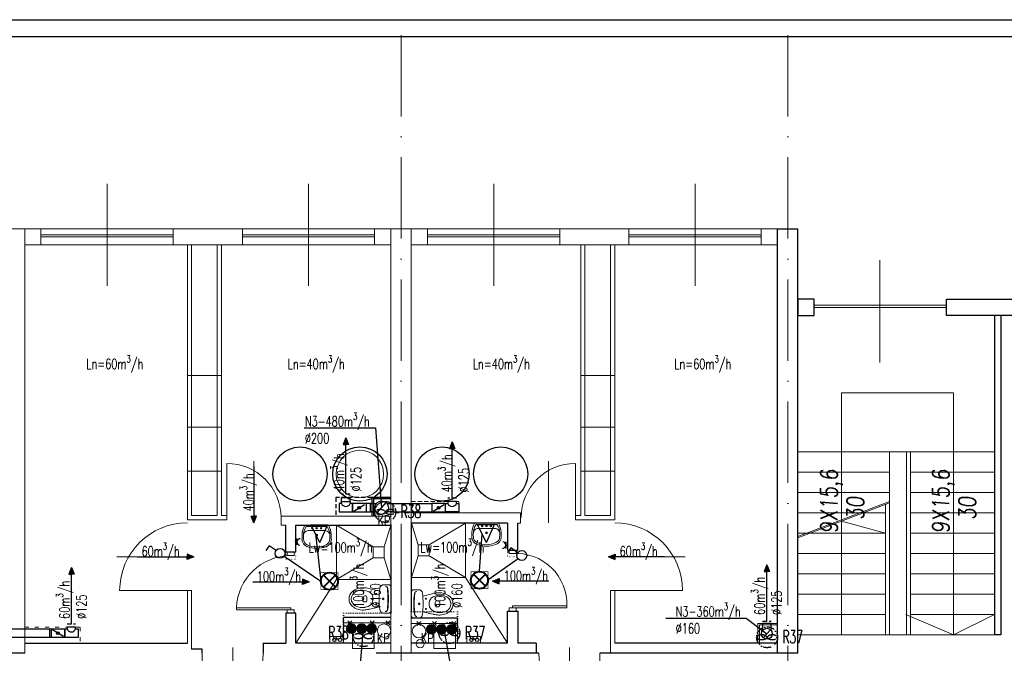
# Model space of a CAD drawing. Header units: millimetres. Extents: x -6513 to 30474, y -6915 to 65597.
# Tile 228 of 256: x 3530 to 4982, y 23280 to 24214. Entities that reach past the tile are written whole.
import ezdxf

# ---------------------------------------------------------------- set-up
doc = ezdxf.new("R2010")
doc.units = ezdxf.units.MM
for name, pattern in [('ACAD_ISO03W100', [30, 12, -18]), ('ACAD_ISO10W100', [18, 12, -3, 0, -3]), ('DASHED', [19.05, 12.7, -6.35]), ('DOT', [6.35, 0, -6.35])]:
    doc.linetypes.add(name, pattern=pattern)
doc.layers.get('0').update_dxf_attribs({"color": 8})
for name, color, linetype, lineweight in [('A_cienka', 8, 'Continuous', 5), ('A_linia przekroj', 8, 'Continuous', 25), ('A_osie', 8, 'ACAD_ISO10W100', 5), ('A_przerywana', 8, 'ACAD_ISO03W100', 5), ('A_widok', 8, 'Continuous', 13), ('CH-KS-WEWN-ISTN-PION-NR', 8, 'Continuous', 20), ('CH-KS-WEWN-PION', 8, 'Continuous', 20), ('CH-KS-WEWN-PION-NR', 8, 'Continuous', 25), ('CH-W-WEWN-INOX-PION', 8, 'Continuous', 20), ('CH-W-WEWN-INOX-PION-NR', 8, 'Continuous', 25), ('cieńkie', 8, 'Continuous', 9), ('DB-WM-nawiew-opis', 8, 'Continuous', 25), ('DB-WM-nawiew-opis-odnośnik', 8, 'Continuous', 30), ('DB-WM-wywiew-opis', 8, 'Continuous', 25), ('DB_WM_nawiew', 8, 'Continuous', 30), ('DB_WM_ścianka nowa', 8, 'Continuous', 25), ('E_gniazda wtykowe', 1, 'Continuous', 30), ('E_oświetlenie', 1, 'Continuous', 30), ('E_technologia', 1, 'ACAD_ISO10W100', 30), ('noew ściany archwig', 8, 'Continuous', 9), ('R-TABELKA', 8, 'Continuous', 25), ('snitarne archwig nowe', 8, 'Continuous', 9), ('Stolarka ARCHWIG', 8, 'Continuous', 5), ('widokowe ARCHWIG', 8, 'Continuous', 5), ('wyburzenia', 8, 'DOT', 20), ('Ściany ARCHWIG', 8, 'Continuous', 30)]:
    doc.layers.add(name, color=color, linetype=linetype, lineweight=lineweight)
doc.layers.add('A_obudowy', color=8, linetype='Continuous')
doc.layers.add('DB_WM_nawiew-opis', color=8, linetype='Continuous')
doc.styles.add('ROMANSS', font='romans.shx', dxfattribs={"width": 0.8, "oblique": 5})
doc.styles.add('SIMPLEXD', font='SIMPLEX.SHX', dxfattribs={"width": 0.6})
doc.styles.get("Standard").update_dxf_attribs({"font": 'txt.shx', "width": 0.9})

# ---------------------------------------------------------------- blocks, each defined once
blk = doc.blocks.new('drzwi schem')
at = {"color": 252, "ltscale": 10}
blk.add_line((0.5, -0.093), (0.5, 1.04), dxfattribs=at)
at = {"color": 252}
blk.add_line((0, 0), (0, 1), dxfattribs=at)
blk.add_arc((0, 0), 1, 0, 90, dxfattribs=at)
blk = doc.blocks.new('klop oli 2')
at = {"layer": 'snitarne archwig nowe', "color": 252}
for p, q in [((0, 17.2), (0, 0)), ((3.8, 20.9), (10.5, 20.9)), ((0, -17.2), (0, 0)), ((3.8, 0), (3.8, 1)), ((3.8, 0), (3.8, -1)), ((38.9, 4.5), (37, 4.5)), ((38.9, -4.5), (37, -4.5)), ((3.8, -20.9), (10.5, -20.9))]:
    blk.add_line(p, q, dxfattribs=at)
for centre, radius in [((11.5, 0), 1.27), ((11.5, 0), 1.27), ((21.6, 7.5), 0.706), ((21.6, -7.5), 0.706)]:
    blk.add_circle(centre, radius, dxfattribs=at)
for centre, radius, start, end in [((3.8, 17.2), 3.76, 90, 180), ((144.9, 0), 141.2, 173.7281, 180), ((144.9, 0), 140.5, 173.6694, 180), ((8.4, 15), 3.76, 90, 173.7281), ((9, 15.1), 3.76, 100.2428, 173.7859), ((10.5, 14.9), 6.02, 6.7931, 90), ((-114.7, 0), 132.1, 0, 6.7931), ((80, -215.2), 235.3, 101.5744, 105.544), ((44.8, -39.8), 56.5, 94.3794, 102.2907), ((41.4, -8), 24.5, 51.2869, 92.3028), ((144.9, 0), 141.2, 180, 186.2719), ((144.9, 0), 140.5, 180, 186.3306), ((-114.7, 0), 132.1, 353.2069, 0), ((43.3, 0), 16.9, 173.7581, 180), ((43.3, 0), 16.9, 180, 186.2419), ((37.3, 0.7), 10.9, 117.4027, 173.7581), ((43.1, -10.6), 23.5, 101.6195, 117.4027), ((63.6, 0), 28.2, 173.3508, 180), ((63.6, 0), 28.2, 180, 186.6492), ((37, 3.1), 1.41, 90, 173.3508), ((42.4, -7.4), 20.3, 60.8839, 101.6195), ((38.9, 1.7), 2.82, 36.8699, 90), ((36.6, 0), 5.65, 0, 36.8699), ((36.6, 0), 5.65, 323.1301, 0), ((46.6, 0), 11.8, 0, 60.8839), ((46.6, 0), 11.8, 299.1161, 0), ((46.6, 0), 15.1, 0, 47.5638), ((46.6, 0), 15.1, 312.4362, 0), ((80, 215.2), 235.3, 254.456, 258.4256), ((37.3, -0.7), 10.9, 186.2419, 242.5973), ((43.1, 10.6), 23.5, 242.5973, 258.3805), ((37, -3.1), 1.41, 186.6492, 270), ((42.4, 7.4), 20.3, 258.3805, 299.1161), ((38.9, -1.7), 2.82, 270, 323.1301), ((41.4, 8), 24.5, 267.6972, 308.7131), ((3.8, -17.2), 3.76, 180, 270), ((8.4, -15), 3.76, 186.2719, 270), ((9, -15.1), 3.76, 186.2141, 259.7572), ((10.5, -14.9), 6.02, 270, 353.2069), ((44.8, 39.8), 56.5, 257.7093, 265.6206)]:
    blk.add_arc(centre, radius, start, end, dxfattribs=at)
blk = doc.blocks.new('umywalka oli2')
at = {"layer": 'snitarne archwig nowe', "color": 252}
for p, q in [((0, 17.6), (0, 0)), ((2, 15.4), (2, 0)), ((20.9, 21.6), (13.7, 21.6)), ((0, 0), (0, -17.6)), ((2, 0), (2, -15.4)), ((7.9, 0), (7.9, 10.8)), ((7.9, -10.8), (7.9, 0)), ((13.7, -21.6), (20.9, -21.6))]:
    blk.add_line(p, q, dxfattribs=at)
for centre, radius in [((4.1, 0), 1.11), ((4.5, 6.6), 0.994), ((14.5, 0), 1.48), ((14.5, 0), 0.946), ((4.5, -6.6), 0.994)]:
    blk.add_circle(centre, radius, dxfattribs=at)
for centre, radius, start, end in [((15.6, -9.9), 31.5, 93.3155, 119.5931), ((14.2, -1.1), 20.5, 88.5847, 126.5008), ((15.3, 12), 7.48, 91.7023, 188.8292), ((17.3, -1.9), 21.5, 82.9063, 97.0937), ((20.4, 10.2), 9.2, 23.1986, 92.7468), ((20.2, 9.5), 12.2, 20.9395, 86.4287), ((-1.2, 0), 33.1, 360, 24.6987), ((-1.2, 0), 33.1, 335.3013, 0), ((-3.2, 0), 37.4, 360, 21.6896), ((-3.2, 0), 37.4, 338.3104, 0), ((15.3, -12), 7.48, 171.1708, 268.2977), ((20.4, -10.2), 9.2, 267.2532, 336.8014), ((20.2, -9.5), 12.2, 273.5713, 339.0605), ((15.6, 9.9), 31.5, 240.4069, 266.6845), ((14.2, 1.1), 20.5, 233.4992, 271.4153), ((17.3, 1.9), 21.5, 262.9063, 277.0937)]:
    blk.add_arc(centre, radius, start, end, dxfattribs=at)
blk = doc.blocks.new('A$C2355049C')
at = {"layer": 'DB-WM-nawiew-opis-odnośnik'}
h = blk.add_hatch(color=256, dxfattribs=at)
h.paths.add_polyline_path([(0, -9.8), (3.9, -9.8), (0, 0)])
h.paths.add_polyline_path([(0, 0), (-3.9, -9.8), (0, -9.8)])
at = {"layer": 'DB-WM-nawiew-opis-odnośnik', "flags": 128}
for points in [[(0, 0), (-3.9, -9.8), (0, -9.8)], [(0, -82.9), (0, 0)], [(0, 0), (3.9, -9.8), (0, -9.8)]]:
    blk.add_lwpolyline(points, dxfattribs=at)
blk = doc.blocks.new('raster')
at = {"layer": 'E_oświetlenie', "lineweight": 40}
for p, q in [((-21.2, 21.2), (21.2, -21.2)), ((21.2, 21.2), (-21.2, -21.2))]:
    blk.add_line(p, q, dxfattribs=at)
at = {"layer": 'E_oświetlenie', "const_width": 2}
blk.add_lwpolyline([(-30, -30), (30, -30), (30, 30), (-30, 30)], close=True, dxfattribs=at)
at = {"layer": 'E_oświetlenie', "lineweight": 40}
blk.add_circle((0, 0), 30, dxfattribs=at)
blk = doc.blocks.new('gw1')
at = {"layer": 'E_gniazda wtykowe'}
for p, q in [((99083.8, 55833.1), (99083.8, 55845.4)), ((99083.8, 55839.3), (99080.1, 55839.3))]:
    blk.add_line(p, q, dxfattribs=at)
blk.add_arc((99089.8, 55839), 6.04, 87.7958, 267.7958, dxfattribs=at)

msp = doc.modelspace()

# ---------------------------------------------------------------- hatches: boundary and pattern name
at = {"layer": 'CH-W-WEWN-INOX-PION'}
h = msp.add_hatch(color=256, dxfattribs=at)
h.paths.add_polyline_path([(4019.245, 23323.411, -0.41806339), (4026.516, 23316.235, -0.41806339), (4019.245, 23309.06)])
h.paths.add_polyline_path([(4019.245, 23309.06, -0.41037418), (4012.163, 23316.235, -0.41037418), (4019.245, 23323.411)])
h = msp.add_hatch(color=256, dxfattribs=at)
h.paths.add_polyline_path([(4034.245, 23323.411, -0.41806339), (4041.516, 23316.235, -0.41806339), (4034.245, 23309.06)])
h.paths.add_polyline_path([(4034.245, 23309.06, -0.41037418), (4027.163, 23316.235, -0.41037418), (4034.245, 23323.411)])
h = msp.add_hatch(color=256, dxfattribs=at)
h.paths.add_polyline_path([(4049.245, 23323.411, -0.41806339), (4056.516, 23316.235, -0.41806339), (4049.245, 23309.06)])
h.paths.add_polyline_path([(4049.245, 23309.06, -0.41037418), (4042.163, 23316.235, -0.41037418), (4049.245, 23323.411)])
h = msp.add_hatch(color=256, dxfattribs=at)
h.paths.add_polyline_path([(4137.176, 23322.62, 0.41806339), (4129.905, 23315.444, 0.41806339), (4137.176, 23308.269)])
h.paths.add_polyline_path([(4137.176, 23308.269, 0.41037418), (4144.258, 23315.444, 0.41037418), (4137.176, 23322.62)])
h = msp.add_hatch(color=256, dxfattribs=at)
h.paths.add_polyline_path([(4152.176, 23322.62, 0.41806339), (4144.905, 23315.444, 0.41806339), (4152.176, 23308.269)])
h.paths.add_polyline_path([(4152.176, 23308.269, 0.41037418), (4159.258, 23315.444, 0.41037418), (4152.176, 23322.62)])
h = msp.add_hatch(color=256, dxfattribs=at)
h.paths.add_polyline_path([(4167.176, 23322.62, 0.41806339), (4159.905, 23315.444, 0.41806339), (4167.176, 23308.269)])
h.paths.add_polyline_path([(4167.176, 23308.269, 0.41037418), (4174.258, 23315.444, 0.41037418), (4167.176, 23322.62)])
at = {"layer": 'DB_WM_nawiew'}
h = msp.add_hatch(color=256, dxfattribs=at)
edge = h.paths.add_edge_path()
edge.add_arc((4030.857, 23494.699), 2, 0, 360)
h = msp.add_hatch(color=256, dxfattribs=at)
edge = h.paths.add_edge_path()
edge.add_arc((4147.9, 23494.593), 2, 0, 360)
h = msp.add_hatch(color=256, dxfattribs=at)
edge = h.paths.add_edge_path()
edge.add_arc((3586.54, 23309.751), 2, 0, 360)
h = msp.add_hatch(color=256, dxfattribs=at)
edge = h.paths.add_edge_path()
edge.add_arc((3586.54, 23309.751), 2, 0, 360)

# ---------------------------------------------------------------- linework, layer by layer
at = {"layer": 'A_cienka', "ltscale": 10}
for p, q in [((3659.054, 23821.663), (3659.054, 23972.46)), ((3956.054, 23821.663), (3956.054, 23972.46)), ((4229.054, 23821.663), (4229.054, 23972.46)), ((4526.054, 23821.663), (4526.054, 23972.46)), ((4798.581, 23708.71), (4798.581, 23859.507))]:
    msp.add_line(p, q, dxfattribs=at)
at = {"layer": 'A_cienka'}
for p, q in [((-2776.446, 23906.062), (4647.554, 23906.062)), ((3756.554, 23897.062), (3561.554, 23897.062)), ((3756.554, 23894.062), (3561.554, 23894.062)), ((3858.554, 23897.062), (4053.554, 23897.062)), ((3858.554, 23894.062), (4053.554, 23894.062)), ((4326.554, 23897.062), (4131.554, 23897.062)), ((4326.554, 23894.062), (4131.554, 23894.062)), ((4428.554, 23897.062), (4623.554, 23897.062)), ((4428.554, 23894.062), (4623.554, 23894.062)), ((3537.554, 23882.062), (4077.554, 23882.062)), ((4107.554, 23882.062), (4647.554, 23882.062)), ((4896.554, 23793.109), (4701.554, 23793.109)), ((4896.554, 23790.109), (4701.554, 23790.109)), ((3777.554, 23689.657), (3827.554, 23689.657)), ((4407.554, 23689.657), (4357.554, 23689.657)), ((3777.554, 23613.576), (3827.554, 23613.576)), ((4407.554, 23613.576), (4357.554, 23613.576)), ((3777.554, 23548.766), (3827.554, 23548.766)), ((4407.554, 23548.766), (4357.554, 23548.766))]:
    msp.add_line(p, q, dxfattribs=at)
at = {"layer": 'A_linia przekroj'}
for p, q in [((4647.554, 23280.062), (4647.554, 23906.062)), ((4647.554, 23906.062), (4677.554, 23906.062)), ((4677.554, 23280.062), (4677.554, 23906.062)), ((4967.554, 23778.109), (4967.554, 23307.062)), ((4976.975, 23778.109), (4976.975, 23307.062)), ((4976.975, 23307.062), (4967.554, 23307.062)), ((3537.554, 23295.062), (3777.554, 23295.062)), ((3889.339, 23295.062), (3922.554, 23295.062)), ((3889.339, 23295.062), (3889.339, 23280.062)), ((4291.768, 23295.062), (4264.554, 23295.062)), ((4291.768, 23295.062), (4291.768, 23280.062)), ((4647.554, 23295.062), (4407.554, 23295.062)), ((3537.554, 23280.062), (3245.768, 23280.062)), ((3799.339, 23286.062), (3783.554, 23286.062)), ((3799.339, 23280.062), (3799.339, 23286.062)), ((4295.768, 23280.062), (4055.554, 23280.062)), ((4677.554, 23280.062), (4385.768, 23280.062))]:
    msp.add_line(p, q, dxfattribs=at)
for points in [[(4677.554, 23778.109), (4701.554, 23778.109), (4701.554, 23802.109), (4677.554, 23802.109)], [(4896.554, 23802.109), (4998.554, 23802.109), (4998.554, 23778.109), (4896.554, 23778.109)]]:
    msp.add_lwpolyline(points, close=True, dxfattribs=at)
at = {"layer": 'A_obudowy', "linetype": 'DASHED', "ltscale": 0.5}
msp.add_line((4049.357, 23509.698), (3996.157, 23509.698), dxfattribs=at)
at = {"layer": 'A_obudowy', "linetype": 'ByBlock'}
for p, q in [((4077.554, 23509.698), (4049.357, 23509.698)), ((4049.357, 23509.698), (4049.357, 23482.062)), ((4077.554, 23507.698), (4051.857, 23507.698)), ((4051.857, 23507.698), (4051.857, 23482.062))]:
    msp.add_line(p, q, dxfattribs=at)
at = {"layer": 'A_obudowy', "linetype": 'DASHED', "ltscale": 0.5}
msp.add_lwpolyline([(3996.157, 23509.698), (3996.157, 23482.062)], dxfattribs=at)
at = {"layer": 'A_osie', "ltscale": 10}
for p, q in [((4092.744, 22450.619), (4092.744, 24202.678)), ((4662.744, 22450.619), (4662.744, 24202.678)), ((4662.744, 22450.619), (4662.744, 24202.678)), ((4662.744, 22450.619), (4662.744, 24202.678))]:
    msp.add_line(p, q, dxfattribs=at)
at = {"layer": 'A_osie', "color": 252, "ltscale": 10}
msp.add_line((4092.744, 22450.619), (4092.744, 23994.641), dxfattribs=at)
at = {"layer": 'A_przerywana', "linetype": 'DASHED', "ltscale": 0.5}
for p, q in [((4107.554, 23503.699), (4177.768, 23503.699)), ((4177.768, 23503.699), (4177.768, 23487.062))]:
    msp.add_line(p, q, dxfattribs=at)
at = {"layer": 'A_przerywana', "ltscale": 0.5}
for p, q in [((4239.707, 23487.062), (4077.554, 23487.062)), ((3537.554, 23318.751), (3619.195, 23318.751)), ((3619.195, 23318.751), (3619.195, 23295.18))]:
    msp.add_line(p, q, dxfattribs=at)
at = {"layer": 'A_przerywana', "linetype": 'ByBlock'}
for p, q in [((4647.554, 23323.905), (4618.368, 23323.905)), ((4618.368, 23323.905), (4618.368, 23295.062)), ((4647.554, 23321.905), (4620.868, 23321.905)), ((4620.868, 23321.905), (4620.868, 23295.062))]:
    msp.add_line(p, q, dxfattribs=at)
at = {"layer": 'A_widok', "ltscale": 5}
for p, q in [((3507.554, 23906.062), (3537.554, 23906.062)), ((3537.554, 23906.062), (3537.554, 23280.062)), ((4077.554, 23906.062), (4077.554, 23280.062)), ((4077.554, 23906.062), (4107.554, 23906.062)), ((4107.554, 23906.062), (4107.554, 23280.062)), ((3777.554, 23882.062), (3777.554, 23477.062)), ((3783.554, 23882.062), (3783.554, 23483.062)), ((3821.554, 23882.062), (3821.554, 23483.062)), ((3827.554, 23882.062), (3827.554, 23483.062)), ((4357.554, 23882.062), (4357.554, 23483.062)), ((4363.554, 23882.062), (4363.554, 23483.062)), ((4401.554, 23882.062), (4401.554, 23483.062)), ((4407.554, 23882.062), (4407.554, 23477.062)), ((4833.975, 23577.062), (4677.554, 23577.062)), ((4812.719, 23577.062), (4812.719, 23307.062)), ((4833.975, 23577.062), (4967.554, 23577.062)), ((4837.81, 23577.062), (4837.81, 23307.062)), ((4843.81, 23577.062), (4843.81, 23307.062)), ((4732.277, 23547.062), (4677.554, 23547.062)), ((4812.719, 23547.062), (4732.277, 23547.062)), ((4843.81, 23547.062), (4918.252, 23547.062)), ((4918.252, 23547.062), (4967.554, 23547.062)), ((4812.719, 23517.062), (4677.554, 23517.062)), ((4843.81, 23517.062), (4967.554, 23517.062)), ((4677.554, 23452.372), (4812.719, 23503.919)), ((4677.554, 23450.231), (4812.719, 23501.779)), ((4806.719, 23499.491), (4806.719, 23307.062)), ((3777.554, 23477.062), (3835.46, 23477.062)), ((3783.554, 23483.062), (3821.554, 23483.062)), ((3827.554, 23483.062), (3835.46, 23483.062)), ((3835.46, 23477.062), (3835.46, 23483.062)), ((3915.46, 23482.062), (4077.554, 23482.062)), ((3915.46, 23469.062), (3915.46, 23482.062)), ((4268.647, 23487.062), (4107.554, 23487.062)), ((4268.647, 23472.062), (4268.647, 23487.062)), ((4357.554, 23483.062), (4349.647, 23483.062)), ((4349.647, 23477.062), (4349.647, 23483.062)), ((4407.554, 23477.062), (4349.647, 23477.062)), ((4401.554, 23483.062), (4363.554, 23483.062)), ((4806.719, 23487.062), (4677.554, 23487.062)), ((4843.81, 23487.062), (4967.554, 23487.062)), ((3915.46, 23469.062), (3922.554, 23469.062)), ((4268.647, 23472.062), (4264.554, 23472.062)), ((4806.719, 23457.062), (4677.554, 23457.062)), ((4843.81, 23457.062), (4967.554, 23457.062)), ((4806.719, 23427.062), (4677.554, 23427.062)), ((4843.81, 23427.062), (4967.554, 23427.062)), ((4806.719, 23397.062), (4677.554, 23397.062)), ((4843.81, 23397.062), (4967.554, 23397.062)), ((3777.554, 23295.062), (3777.554, 23372.478)), ((3777.554, 23372.478), (3783.554, 23372.478)), ((3783.554, 23286.062), (3783.554, 23372.478)), ((4401.554, 23280.062), (4401.554, 23372.478)), ((4401.554, 23372.478), (4407.554, 23372.478)), ((4407.554, 23295.062), (4407.554, 23372.478)), ((4806.719, 23367.062), (4677.554, 23367.062)), ((4843.81, 23367.062), (4967.554, 23367.062)), ((4806.719, 23337.062), (4677.554, 23337.062)), ((4843.81, 23337.062), (4967.554, 23337.062)), ((4906.975, 23307.062), (4967.554, 23337.062)), ((4806.719, 23307.062), (4677.554, 23307.062)), ((4806.719, 23307.062), (4843.81, 23307.062)), ((4833.975, 23307.062), (4812.719, 23307.062)), ((4833.975, 23307.062), (4837.81, 23307.062)), ((4843.81, 23307.062), (4967.554, 23307.062))]:
    msp.add_line(p, q, dxfattribs=at)
at = {"layer": 'A_widok'}
for p, q in [((4742.136, 23474.861), (4742.136, 23663.96)), ((4742.136, 23663.96), (4906.975, 23663.96)), ((4906.975, 23663.96), (4906.975, 23577.062)), ((4742.136, 23474.861), (4742.136, 23307.062)), ((4742.136, 23474.861), (4806.719, 23457.062))]:
    msp.add_line(p, q, dxfattribs=at)
at = {"layer": 'A_widok', "ltscale": 5}
for points in [[(3537.554, 23882.062), (3561.554, 23882.062), (3561.554, 23906.062), (3537.554, 23906.062)], [(3756.554, 23906.062), (3858.554, 23906.062), (3858.554, 23882.062), (3756.554, 23882.062)], [(4077.554, 23882.062), (4053.554, 23882.062), (4053.554, 23906.062), (4077.554, 23906.062)], [(4107.554, 23882.062), (4131.554, 23882.062), (4131.554, 23906.062), (4107.554, 23906.062)], [(4326.554, 23906.062), (4428.554, 23906.062), (4428.554, 23882.062), (4326.554, 23882.062)], [(4647.554, 23882.062), (4623.554, 23882.062), (4623.554, 23906.062), (4647.554, 23906.062)]]:
    msp.add_lwpolyline(points, close=True, dxfattribs=at)
msp.add_lwpolyline([(4906.975, 23577.062), (4906.975, 23307.062), (4836.975, 23337.062)], dxfattribs=at)
at = {"layer": 'CH-KS-WEWN-ISTN-PION-NR', "extrusion": (-1.29885e-05, -7.54363e-06, 1)}
msp.add_circle((4031.782, 23544.401, -0.23), 35, dxfattribs=at)
at = {"layer": 'CH-KS-WEWN-PION', "extrusion": (-1.29885e-05, 7.54363e-06, 1)}
for centre in [(4067.483, 23313.475, 0.123), (4118.938, 23312.683, 0.122)]:
    msp.add_circle(centre, 9.967, dxfattribs=at)
at = {"layer": 'CH-KS-WEWN-PION-NR', "extrusion": (-1.29885e-05, -7.54363e-06, 1)}
for centre in [(4031.782, 23544.401, -0.23), (4152.974, 23544.401, -0.232)]:
    msp.add_circle(centre, 40, dxfattribs=at)
at = {"layer": 'CH-W-WEWN-INOX-PION'}
for centre in [(4019.34, 23316.235), (4034.34, 23316.235), (4049.34, 23316.235), (4137.082, 23315.444), (4152.082, 23315.444), (4167.082, 23315.444)]:
    msp.add_circle(centre, 7.176, dxfattribs=at)
at = {"layer": 'CH-W-WEWN-INOX-PION-NR', "ltscale": 10, "extrusion": (-1.29885e-05, -7.54363e-06, 1)}
for centre in [(3943.563, 23544.401, -0.229), (4239.262, 23544.401, -0.233)]:
    msp.add_circle(centre, 40, dxfattribs=at)
at = {"layer": 'cieńkie'}
for p, q in [((4020.777, 23318.062), (4052.777, 23318.062)), ((4020.777, 23287.062), (4020.777, 23318.062)), ((4023.277, 23318.062), (4050.277, 23318.062)), ((4052.777, 23318.062), (4052.777, 23287.062)), ((4140.777, 23318.062), (4172.777, 23318.062)), ((4140.777, 23287.062), (4140.777, 23318.062)), ((4143.277, 23318.062), (4170.277, 23318.062)), ((4172.777, 23318.062), (4172.777, 23287.062)), ((4052.777, 23287.062), (4052.777, 23301.062)), ((4172.777, 23287.062), (4172.777, 23301.062)), ((4020.777, 23287.062), (4034.777, 23287.062)), ((4052.777, 23287.062), (4020.777, 23287.062)), ((4029.777, 23287.062), (4043.777, 23287.062)), ((4140.777, 23287.062), (4154.777, 23287.062)), ((4172.777, 23287.062), (4140.777, 23287.062)), ((4149.777, 23287.062), (4163.777, 23287.062))]:
    msp.add_line(p, q, dxfattribs=at)
msp.add_circle((4120.713, 23294.248), 6, dxfattribs=at)
at = {"layer": 'DB-WM-nawiew-opis'}
for points in [[(3949.389, 23612.364), (4054.705, 23612.364), (4063.857, 23494.699)], [(4482.917, 23331.899), (4601.316, 23331.899), (4631.868, 23308.905)]]:
    msp.add_lwpolyline(points, dxfattribs=at)
at = {"layer": 'DB-WM-wywiew-opis'}
for points in [[(3919.333, 23241.249), (4030.935, 23241.249), (4036.667, 23310.508)], [(4279.453, 23241.249), (4169.207, 23241.249), (4156.978, 23310.541)]]:
    msp.add_lwpolyline(points, dxfattribs=at)
at = {"layer": 'DB_WM_nawiew', "linetype": 'DASHED', "ltscale": 0.5}
for points in [[(4017.257, 23514.628), (4004.757, 23514.628)], [(4174.168, 23508.699), (4161.668, 23508.699)], [(3600.14, 23323.607), (3612.64, 23323.607)], [(3600.14, 23323.607), (3612.64, 23323.607)], [(4625.597, 23327.436), (4638.097, 23327.436)]]:
    msp.add_lwpolyline(points, dxfattribs=at)
at = {"layer": 'DB_WM_nawiew'}
for points in [[(4004.757, 23503.699), (4004.757, 23509.698)], [(4004.757, 23509.698), (4017.257, 23509.698)], [(4017.257, 23503.699), (4017.257, 23509.698)], [(4001.157, 23488.449), (4020.857, 23488.449), (4020.857, 23500.949), (4017.257, 23500.949)], [(4004.757, 23500.949), (4001.157, 23500.949), (4001.157, 23488.449)], [(4004.757, 23500.949), (4004.757, 23503.699), (4017.257, 23503.699), (4017.257, 23500.949)], [(4040.857, 23500.949), (4020.857, 23500.949), (4020.857, 23488.449), (4040.857, 23488.449)], [(4022.628, 23489.556), (4038.749, 23499.631)], [(4050.857, 23500.949), (4040.857, 23500.949), (4040.857, 23488.449), (4050.857, 23488.449)], [(4056.05, 23488.449), (4047.357, 23488.449), (4047.357, 23500.949), (4056.05, 23500.949)], [(4057.219, 23487.219), (4070.495, 23502.178)], [(4071.663, 23500.949), (4080.357, 23500.949), (4080.357, 23488.449), (4071.663, 23488.449)], [(4076.857, 23500.949), (4138.068, 23500.949)], [(4158.068, 23500.949), (4138.068, 23500.949), (4138.068, 23488.449), (4158.068, 23488.449)], [(4139.839, 23489.556), (4155.96, 23499.631)], [(4177.768, 23488.449), (4158.068, 23488.449), (4158.068, 23500.949), (4161.668, 23500.949)], [(4174.168, 23500.949), (4174.168, 23503.699), (4161.668, 23503.699), (4161.668, 23500.949)], [(4174.168, 23500.949), (4177.768, 23500.949), (4177.768, 23488.449)], [(4076.857, 23488.449), (4138.068, 23488.449)], [(3612.64, 23316.001), (3612.64, 23318.751), (3600.14, 23318.751), (3600.14, 23316.001)], [(3612.64, 23316.001), (3612.64, 23318.751), (3600.14, 23318.751), (3600.14, 23316.001)], [(4638.118, 23313.899), (4638.118, 23323.905), (4625.618, 23323.905), (4625.618, 23313.899)], [(3502.774, 23316.001), (3574.04, 23316.001), (3574.04, 23303.501), (3502.773, 23303.501)], [(3564.365, 23316.001), (3574.04, 23316.001), (3574.04, 23303.501), (3564.365, 23303.501)], [(3566.54, 23316.001), (3576.54, 23316.001), (3576.54, 23303.501), (3566.54, 23303.501)], [(3566.54, 23316.001), (3576.54, 23316.001), (3576.54, 23303.501), (3566.54, 23303.501)], [(3576.54, 23316.001), (3596.54, 23316.001), (3596.54, 23303.501), (3568.534, 23303.501)], [(3576.54, 23316.001), (3596.54, 23316.001), (3596.54, 23303.501), (3568.534, 23303.501)], [(3594.769, 23304.608), (3578.648, 23314.683)], [(3594.769, 23304.608), (3578.648, 23314.683)], [(3616.24, 23303.501), (3596.54, 23303.501), (3596.54, 23316.001), (3600.14, 23316.001)], [(3616.24, 23303.501), (3596.54, 23303.501), (3596.54, 23316.001), (3600.14, 23316.001)], [(3612.64, 23316.001), (3616.24, 23316.001), (3616.24, 23303.501)], [(3612.64, 23316.001), (3616.24, 23316.001), (3616.24, 23303.501)], [(4626.558, 23302.922), (4637.179, 23314.889)]]:
    msp.add_lwpolyline(points, dxfattribs=at)
for centre in [(4030.857, 23494.699), (4147.9, 23494.593), (3586.54, 23309.751), (3586.54, 23309.751)]:
    msp.add_circle(centre, 2, dxfattribs=at)
at = {"layer": 'DB_WM_nawiew', "color": 1}
for centre, radius in [((4063.857, 23494.699), 10), ((4631.868, 23308.905), 8)]:
    msp.add_circle(centre, radius, dxfattribs=at)
at = {"layer": 'DB_WM_nawiew'}
for centre in [(4011.007, 23503.179), (4167.918, 23503.179), (3606.39, 23318.231), (3606.39, 23318.231)]:
    msp.add_arc(centre, 6.636, 199.636833, 340.363167, dxfattribs=at)
at = {"layer": 'DB_WM_ścianka nowa'}
for points in [[(4077.554, 23332.98), (4007.554, 23332.98)], [(4007.554, 23324.905), (4007.554, 23332.98)], [(4175.468, 23332.057), (4107.554, 23332.057)], [(4175.468, 23323.905), (4175.468, 23332.057)], [(4013.872, 23327.9), (4019.773, 23321.911)], [(4019.773, 23327.9), (4013.872, 23321.911)], [(4052.957, 23327.9), (4047.055, 23321.911)], [(4047.055, 23327.9), (4052.957, 23321.911)], [(4076.142, 23327.9), (4070.24, 23321.911)], [(4070.24, 23327.9), (4076.142, 23321.911)], [(4121.486, 23326.9), (4115.584, 23320.911)], [(4115.584, 23326.9), (4121.486, 23320.911)], [(4144.671, 23326.9), (4138.769, 23320.911)], [(4138.769, 23326.9), (4144.671, 23320.911)], [(4167.516, 23326.9), (4173.418, 23320.911)], [(4173.418, 23326.9), (4167.516, 23320.911)]]:
    msp.add_lwpolyline(points, dxfattribs=at)
at = {"layer": 'E_oświetlenie'}
for p, q in [((3972.883, 23443.268), (3959.343, 23469.321)), ((3984.126, 23468.966), (3959.343, 23469.321)), ((3972.883, 23443.268), (3984.126, 23468.966)), ((4218.608, 23443.383), (4205.067, 23469.435)), ((4229.851, 23469.08), (4205.067, 23469.435)), ((4218.608, 23443.383), (4229.851, 23469.08)), ((3966.113, 23456.295), (3974.204, 23386.407)), ((4208.051, 23400.552), (4211.837, 23456.409)), ((3897.895, 23438.634), (3893.194, 23431.857)), ((3908.187, 23431.493), (3897.895, 23438.634)), ((4254.216, 23435.559), (4249.515, 23428.783)), ((4264.508, 23428.419), (4254.216, 23435.559)), ((3920.294, 23423.514), (3974.204, 23386.407)), ((4265.383, 23419.113), (4220.651, 23387.952))]:
    msp.add_line(p, q, dxfattribs=at)
at = {"layer": 'E_oświetlenie', "const_width": 1.05}
for points in [[(3959.343, 23469.321), (3972.883, 23443.268), (3984.126, 23468.966)], [(4205.067, 23469.435), (4218.608, 23443.383), (4229.851, 23469.08)]]:
    msp.add_lwpolyline(points, close=True, dxfattribs=at)
at = {"layer": 'E_oświetlenie'}
for centre in [(3914.146, 23427.36), (4270.467, 23424.285)]:
    msp.add_circle(centre, 7.252, dxfattribs=at)
at = {"layer": 'E_technologia'}
for p, q in [((4068.017, 23489.88), (4070.422, 23487.101)), ((4070.422, 23489.88), (4068.017, 23487.101)), ((4035.695, 23306.682), (4038.099, 23303.903)), ((4038.099, 23306.682), (4035.695, 23303.903)), ((4162.561, 23311.377), (4164.966, 23308.597)), ((4164.966, 23311.377), (4162.561, 23308.597)), ((4631.013, 23305.119), (4633.417, 23302.34)), ((4633.417, 23305.119), (4631.013, 23302.34))]:
    msp.add_line(p, q, dxfattribs=at)
for centre in [(4069.22, 23488.49), (4036.897, 23305.292), (4163.763, 23309.987), (4632.215, 23303.729)]:
    msp.add_circle(centre, 15.427, dxfattribs=at)
for centre, start_param, end_param in [((4061.593, 23488.49), 3.54986568, 9.01650493), ((4076.847, 23488.49), 0.40827303, 5.87491228), ((4029.27, 23305.292), 3.54986568, 9.01650493), ((4044.524, 23305.292), 0.40827303, 5.87491228), ((4156.136, 23309.987), 3.54986568, 9.01650493), ((4171.39, 23309.987), 0.40827303, 5.87491228), ((4624.588, 23303.729), 3.54986568, 9.01650493), ((4639.842, 23303.729), 0.40827303, 5.87491228)]:
    msp.add_ellipse(centre, major_axis=(-7, 0), ratio=0.5, start_param=start_param, end_param=end_param, dxfattribs=at)
at = {"layer": 'noew ściany archwig'}
for p, q in [((4007.554, 23324.905), (4077.554, 23324.905)), ((4007.554, 23295.062), (4007.554, 23324.905)), ((4175.554, 23323.905), (4107.554, 23323.905)), ((4175.554, 23295.062), (4175.554, 23323.905))]:
    msp.add_line(p, q, dxfattribs=at)
at = {"layer": 'R-TABELKA'}
for p, q in [((-3136.084, 24214.217), (8327.828, 24214.217)), ((-3011.084, 24189.217), (8302.828, 24189.217))]:
    msp.add_line(p, q, dxfattribs=at)
at = {"layer": 'snitarne archwig nowe'}
for p, q in [((4187.71, 23391.905), (4249.554, 23295.062)), ((3997.397, 23388.905), (3937.554, 23295.062))]:
    msp.add_line(p, q, dxfattribs=at)
for points in [[(3997.397, 23469.062), (3997.397, 23388.905), (4077.554, 23388.905)], [(4051.397, 23436.905), (3997.397, 23468.905)], [(4067.397, 23436.905), (4077.397, 23468.905)], [(4107.554, 23391.905), (4187.71, 23391.905), (4187.71, 23472.062)], [(4117.71, 23439.905), (4107.71, 23471.905)], [(4133.71, 23439.905), (4187.71, 23471.905)], [(4051.397, 23420.905), (3997.397, 23388.905)], [(4067.397, 23420.905), (4077.397, 23388.905)], [(4117.71, 23423.905), (4107.71, 23391.905)], [(4133.71, 23423.905), (4187.71, 23391.905)]]:
    msp.add_lwpolyline(points, dxfattribs=at)
for points in [[(4067.397, 23436.905), (4051.397, 23436.905), (4051.397, 23420.905), (4067.397, 23420.905)], [(4117.71, 23423.905), (4133.71, 23423.905), (4133.71, 23439.905), (4117.71, 23439.905)]]:
    msp.add_lwpolyline(points, close=True, dxfattribs=at)
at = {"layer": 'Stolarka ARCHWIG'}
for p, q in [((3849.743, 23344.062), (3849.743, 23347.062)), ((3849.743, 23347.062), (3929.743, 23347.062)), ((3849.743, 23347.062), (3849.743, 23344.062)), ((3929.743, 23347.062), (3929.743, 23344.062)), ((4337.054, 23350.062), (4257.054, 23350.062)), ((4257.054, 23350.062), (4257.054, 23347.062)), ((4257.054, 23347.062), (4337.054, 23347.062)), ((4337.054, 23347.062), (4337.054, 23350.062)), ((3929.743, 23344.062), (3849.743, 23344.062))]:
    msp.add_line(p, q, dxfattribs=at)
for points in [[(3929.743, 23424.062), (3924.743, 23424.062), (3924.743, 23429.062), (3934.743, 23429.062), (3934.743, 23424.062), (3927.243, 23424.062)], [(4257.054, 23427.062), (4262.054, 23427.062), (4262.054, 23432.062), (4252.054, 23432.062), (4252.054, 23427.062), (4259.554, 23427.062)], [(4257.054, 23427.062), (4262.054, 23427.062), (4262.054, 23432.062), (4252.054, 23432.062), (4252.054, 23427.062), (4259.554, 23427.062)], [(4257.054, 23342.062), (4262.054, 23342.062), (4262.054, 23347.062), (4252.054, 23347.062), (4252.054, 23342.062), (4259.554, 23342.062)], [(3929.743, 23339.062), (3924.743, 23339.062), (3924.743, 23344.062), (3934.743, 23344.062), (3934.743, 23339.062), (3927.243, 23339.062)]]:
    msp.add_lwpolyline(points, dxfattribs=at)
for centre, radius, start, end in [((3929.642, 23344.108), 79.953, 89.92751, 177.883109), ((4262.131, 23352.279), 74.955, 358.305166, 93.884215)]:
    msp.add_arc(centre, radius, start, end, dxfattribs=at)
at = {"layer": 'widokowe ARCHWIG'}
for p, q in [((4007.554, 23305.062), (3987.554, 23305.062)), ((3987.554, 23305.062), (3987.554, 23295.062)), ((4209.527, 23305.062), (4189.527, 23305.062)), ((4189.527, 23305.062), (4189.527, 23295.062)), ((4209.527, 23305.062), (4209.527, 23295.062))]:
    msp.add_line(p, q, dxfattribs=at)
at = {"layer": 'wyburzenia', "ltscale": 0.5}
for p, q in [((4077.554, 23339.062), (4007.554, 23339.062)), ((4007.554, 23339.062), (4007.554, 23295.062)), ((4107.554, 23341.062), (4175.554, 23341.062)), ((4175.554, 23341.062), (4175.554, 23295.062))]:
    msp.add_line(p, q, dxfattribs=at)
at = {"layer": 'wyburzenia', "ltscale": 0.2}
for points in [[(3922.554, 23429.062), (3937.554, 23429.062), (3937.554, 23419.062), (3922.554, 23419.062)], [(4249.554, 23432.062), (4264.554, 23432.062), (4264.554, 23422.062), (4249.554, 23422.062)]]:
    msp.add_lwpolyline(points, close=True, dxfattribs=at)
at = {"layer": 'Ściany ARCHWIG'}
for p, q in [((3922.554, 23429.062), (3922.554, 23469.062)), ((3937.554, 23469.062), (4077.554, 23469.062)), ((3937.554, 23429.062), (3937.554, 23469.062)), ((4077.554, 23470.062), (4077.554, 23339.062)), ((4249.554, 23472.062), (4107.554, 23472.062)), ((4107.554, 23468.062), (4107.554, 23341.062)), ((4249.554, 23472.062), (4249.554, 23432.062)), ((4264.554, 23432.062), (4264.554, 23472.062)), ((3937.554, 23429.062), (3922.554, 23429.062)), ((4249.554, 23432.062), (4264.554, 23432.062)), ((4249.554, 23432.062), (4264.554, 23432.062)), ((3937.554, 23339.062), (3922.554, 23339.062)), ((3922.554, 23339.062), (3922.554, 23295.062)), ((3937.554, 23295.062), (3937.554, 23339.062)), ((4249.554, 23342.062), (4264.554, 23342.062)), ((4249.554, 23295.062), (4249.554, 23342.062)), ((4264.554, 23342.062), (4264.554, 23295.062)), ((4077.554, 23295.062), (3937.554, 23295.062)), ((4249.554, 23295.062), (4107.554, 23295.062))]:
    msp.add_line(p, q, dxfattribs=at)
for centre in [(3994.206, 23299.725), (4002.723, 23299.725), (4196.18, 23299.725), (4204.697, 23299.725)]:
    msp.add_circle(centre, 2.5, dxfattribs=at)

# ---------------------------------------------------------------- block references
at = {"layer": 'A_cienka', "yscale": 80, "zscale": 80}
for p, xscale in [((3835.46, 23480.062), 80), ((4349.647, 23480.062), -80)]:
    msp.add_blockref('drzwi schem', p, dxfattribs=dict(at, xscale=xscale))
at = {"layer": 'A_cienka', "yscale": 100, "zscale": 100}
for p, xscale, rotation in [((3777.554, 23372.478), 100, 90), ((4407.554, 23372.478), -100, 270)]:
    msp.add_blockref('drzwi schem', p, dxfattribs=dict(at, xscale=xscale, rotation=rotation))
at = {"layer": 'A_widok', "ltscale": 5, "yscale": 90, "zscale": 90}
for p, xscale, rotation in [((3799.339, 23280.062), -90, 180), ((4385.768, 23280.062), 90, 179.9999999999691)]:
    msp.add_blockref('drzwi schem', p, dxfattribs=dict(at, xscale=xscale, rotation=rotation))
at = {"layer": 'DB_WM_nawiew', "xscale": -1}
msp.add_blockref('A$C2355049C', (4011.007, 23597.563), dxfattribs=at)
at = {"layer": 'DB_WM_nawiew'}
for p in [(4167.918, 23591.634), (3606.695, 23406.543), (3606.695, 23406.543), (4631.847, 23410.372)]:
    msp.add_blockref('A$C2355049C', p, dxfattribs=at)
for p, rotation in [((3875.46, 23472.639), 180), ((4398.275, 23422.478), 90), ((4227.333, 23386.343), 90)]:
    msp.add_blockref('A$C2355049C', p, dxfattribs=dict(at, rotation=rotation))
at = {"layer": 'DB_WM_nawiew', "xscale": -1, "rotation": 270}
for p in [(3786.832, 23422.478), (3956.882, 23385.343)]:
    msp.add_blockref('A$C2355049C', p, dxfattribs=at)
at = {"layer": 'E_oświetlenie', "zscale": 0.7874999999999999}
for p, xscale, yscale, rotation in [((-75021.127, -18833.307), 0.7875000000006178, 0.7874999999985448, 358.7624398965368), ((83206.909, 65717.349), 0.7875000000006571, 0.7875000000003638, 178.7624398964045)]:
    msp.add_blockref('gw1', p, dxfattribs=dict(at, xscale=xscale, yscale=yscale, rotation=rotation))
at = {"layer": 'E_oświetlenie', "lineweight": 40, "xscale": 0.4199999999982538, "yscale": 0.4200000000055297, "zscale": 0.4199999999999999, "rotation": 180}
for p in [(3986.804, 23386.407), (4208.051, 23387.952)]:
    msp.add_blockref('raster', p, dxfattribs=at)
at = {"layer": 'noew ściany archwig', "rotation": 270}
for p in [(3968.024, 23468.861), (4218.494, 23472.062)]:
    msp.add_blockref('umywalka oli2', p, dxfattribs=at)
at = {"layer": 'snitarne archwig nowe', "xscale": -1}
msp.add_blockref('klop oli 2', (4077.554, 23360.27), dxfattribs=at)
at = {"layer": 'snitarne archwig nowe'}
msp.add_blockref('klop oli 2', (4107.554, 23352.905), dxfattribs=at)

# ---------------------------------------------------------------- texts
at = {"layer": 'A_widok', "ltscale": 5, "char_height": 25, "attachment_point": 1, "rotation": 90, "style": 'ROMANSS'}
for s, insert, width in [('9X15,6', (4711.081, 23457.062), 114.94338), ('9X15,6', (4875.92, 23457.062), 114.94338), ('30', (4749.985, 23476.898), 75.38019), ('30', (4914.823, 23476.898), 75.38019)]:
    msp.add_mtext(s, dxfattribs=dict(at, insert=insert, width=width))
at = {"layer": 'DB-WM-nawiew-opis', "char_height": 15, "width": 37.14159, "attachment_point": 1}
for s, insert in [('\\A1;{\\Fsimplex|c238;\\W0.7;N3-480m\\H0.7x;\\S3^ ;\\H1.4286x;/h\\P%%C200}', (3950.63, 23634.59)), ('\\A1;{\\Fsimplex|c238;\\W0.7;60m\\H0.7x;\\S3^ ;\\H1.4286x;/h}', (3709.822, 23443.009)), ('\\A1;{\\Fsimplex|c238;\\W0.7;60m\\H0.7x;\\S3^ ;\\H1.4286x;/h}', (4414.77, 23443.009)), ('\\A1;{\\Fsimplex|c238;\\W0.7;100m\\H0.7x;\\S3^ ;\\H1.4286x;/h}', (3879.872, 23405.874)), ('\\A1;{\\Fsimplex|c238;\\W0.7;100m\\H0.7x;\\S3^ ;\\H1.4286x;/h}', (4243.829, 23406.874)), ('\\A1;{\\Fsimplex|c238;\\W0.7;N3-360m\\H0.7x;\\S3^ ;\\H1.4286x;/h\\P%%C160}', (4497.416, 23354.365))]:
    msp.add_mtext(s, dxfattribs=dict(at, insert=insert))
at = {"layer": 'DB-WM-nawiew-opis', "char_height": 15, "width": 37.14159, "attachment_point": 1, "rotation": 90}
for s, insert in [('\\A1;{\\Fsimplex|c238;\\W0.7;40m\\H0.7x;\\S3^ ;\\H1.4286x;/h\\P%%C125}', (3988.426, 23518.732)), ('\\A1;{\\Fsimplex|c238;\\W0.7;40m\\H0.7x;\\S3^ ;\\H1.4286x;/h\\P%%C125}', (4147.299, 23517.241)), ('\\A1;{\\Fsimplex|c238;\\W0.7;40m\\H0.7x;\\S3^ ;\\H1.4286x;/h}', (3854.929, 23489.134)), ('\\A1;{\\Fsimplex|c238;\\W0.7;60m\\H0.7x;\\S3^ ;\\H1.4286x;/h\\P%%C125}', (3583.736, 23330.774)), ('\\A1;{\\Fsimplex|c238;\\W0.7;60m\\H0.7x;\\S3^ ;\\H1.4286x;/h\\P%%C125}', (4608.595, 23336.634))]:
    msp.add_mtext(s, dxfattribs=dict(at, insert=insert))
at = {"layer": 'DB-WM-wywiew-opis', "color": 1, "char_height": 15, "width": 37.14159, "attachment_point": 1}
for insert in [(4057.888, 23483.062), (4056.755, 23309.39), (4056.755, 23309.39), (4121.771, 23309.787)]:
    msp.add_mtext('\\A1;{\\Fsimplex|c238;\\W0.7;KP}', dxfattribs=dict(at, insert=insert))
at = {"layer": 'DB-WM-wywiew-opis', "char_height": 15, "width": 37.14159, "attachment_point": 1}
for insert in [(3956.074, 23448.618), (4120.852, 23448.991)]:
    msp.add_mtext('\\A1;{\\Fsimplex|c238;\\W0.7;Lw=100m\\H0.7x;\\S3^ ;\\H1.4286x;/h}', dxfattribs=dict(at, insert=insert))
at = {"layer": 'DB-WM-wywiew-opis', "char_height": 15, "width": 37.14159, "attachment_point": 1, "rotation": 90}
for insert in [(4017.251, 23347.139), (4137.251, 23347.139)]:
    msp.add_mtext('\\A1;{\\Fsimplex|c238;\\W0.7;100m\\H0.7x;\\S3^ ;\\H1.4286x;/h\\P%%C160}', dxfattribs=dict(at, insert=insert))
at = {"layer": 'DB_WM_nawiew-opis', "char_height": 15, "width": 37.14159, "attachment_point": 1}
for s, insert in [('\\A1;{\\Fsimplex|c238;\\W0.7;Ln=60m\\H0.7x;\\S3^ ;\\H1.4286x;/h}', (3628.307, 23719.245)), ('\\A1;{\\Fsimplex|c238;\\W0.7;Ln=40m\\H0.7x;\\S3^ ;\\H1.4286x;/h}', (3925.307, 23719.245)), ('\\A1;{\\Fsimplex|c238;\\W0.7;Ln=40m\\H0.7x;\\S3^ ;\\H1.4286x;/h}', (4198.307, 23719.245)), ('\\A1;{\\Fsimplex|c238;\\W0.7;Ln=60m\\H0.7x;\\S3^ ;\\H1.4286x;/h}', (4495.307, 23719.245))]:
    msp.add_mtext(s, dxfattribs=dict(at, insert=insert))
at = {"layer": 'E_technologia', "style": 'SIMPLEXD', "width": 0.6}
for s, p in [('R38', (4091.827, 23479.556)), ('R38', (3984.916, 23300.786)), ('R37', (4186.371, 23301.053)), ('R37', (4654.823, 23294.796))]:
    msp.add_text(s, height=19.2, dxfattribs=at).set_placement(p)

doc.saveas('drawing.dxf')
